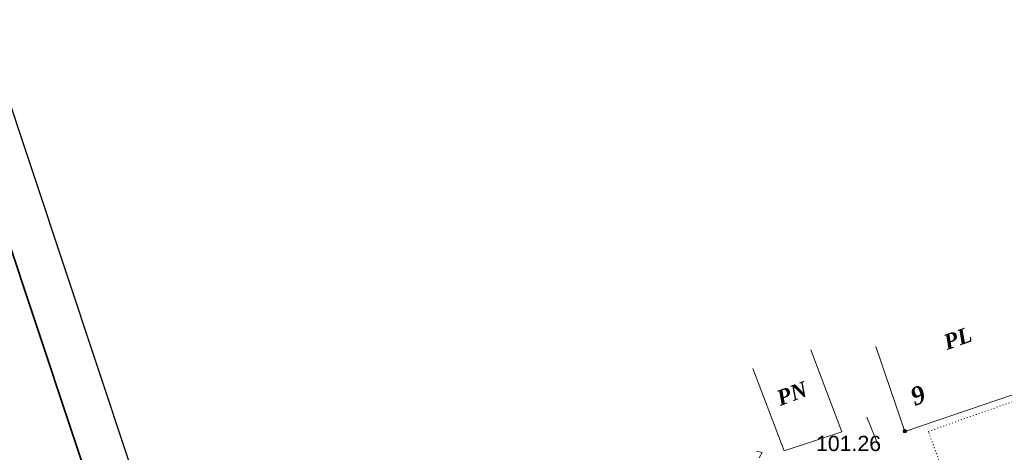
# Model space of a CAD drawing. Header units: millimetres. Extents: x 9396 to 25236, y 15106 to 31102.
# Tile 210 of 256: x 11428 to 11538, y 16751 to 16799. Entities that reach past the tile are written whole.
import ezdxf
from ezdxf.enums import TextEntityAlignment as Align

# ---------------------------------------------------------------- set-up
doc = ezdxf.new("R2010")
doc.units = ezdxf.units.MM
doc.linetypes.add('DOT', pattern=[0.25, 0, -0.25])
doc.linetypes.add('HIDDEN', pattern=[0.375, 0.25, -0.125])
for name, color, linetype, lineweight, true_color in [('1001010', 7, 'Continuous', 9, 0x000000), ('1070000', 7, 'DOT', 9, 0x000000), ('21100200', 7, 'HIDDEN', 0, 0x800080), ('3000260', 7, 'Continuous', 9, 0x000000), ('5010210', 7, 'Continuous', 20, 0x008000)]:
    doc.layers.add(name, color=color, linetype=linetype, lineweight=lineweight, true_color=true_color)
doc.layers.add('Рамка', color=7, linetype='Continuous', lineweight=35)
doc.styles.add('10', font='timesbi.ttf', dxfattribs={"height": 0.001481})
doc.styles.add('9', font='timesbi.ttf', dxfattribs={"height": 0.001693})
doc.styles.add('F2', font='arial.ttf', dxfattribs={"height": 0.001693})

# ---------------------------------------------------------------- blocks, each defined once
blk = doc.blocks.new('SYMBOL21100200')
at = {"true_color": 0x800080}
h = blk.add_hatch(color=216, dxfattribs=at)
edge = h.paths.add_edge_path()
edge.add_arc((0, 0), 0.1, 0, 360)
at = {"color": 216, "linetype": 'Continuous', "lineweight": 0, "true_color": 0x800080}
blk.add_circle((0, 0), 0.1, dxfattribs=at)

msp = doc.modelspace()

# ---------------------------------------------------------------- linework, layer by layer
at = {"layer": '1001010', "color": 253}
msp.add_line((11519.78, 16753.63), (11516.33, 16762.75), dxfattribs=at)
for points in [[(11523.57, 16763.12, 0), (11526.8, 16753.66, 0), (11542.36, 16758.96, 0), (11539.13, 16768.42, 0)], [(11519.78, 16753.63, 0), (11513.37, 16751.53, 0), (11509.92, 16760.65, 0)]]:
    msp.add_polyline3d(points, dxfattribs=at)
at = {"layer": '1070000', "color": 253}
msp.add_polyline3d([(11531.92, 16746.9, 0), (11529.4, 16753.67, 0), (11543.4, 16758.62, 0), (11539.84, 16769.01, 0)], dxfattribs=at)
at = {"layer": '3000260', "color": 253}
msp.add_polyline3d([(11510.61, 16750.75, 0), (11510.93, 16751.32, 0), (11510.32, 16751.49, 0)], dxfattribs=at)
at = {"layer": '5010210'}
msp.add_line((11523.85, 16752.09, 60.87), (11522.58, 16755.27, 60.87), dxfattribs=at)
at = {"layer": 'Defpoints'}
msp.add_lwpolyline([(10925.95, 16879.98), (11350.55, 17021.15), (11444.25, 16739.32), (11019.65, 16598.14)], close=True, dxfattribs=at)
at = {"layer": 'Рамка'}
msp.add_lwpolyline([(10946.5, 16881.54), (11347.38, 17014.83), (11437.93, 16742.48), (11037.05, 16609.2)], close=True, dxfattribs=at)

# ---------------------------------------------------------------- block references
at = {"layer": '21100200', "xscale": 2, "yscale": 2, "zscale": 2}
msp.add_blockref('SYMBOL21100200', (11526.8, 16753.7, 202.52), dxfattribs=at)

# ---------------------------------------------------------------- texts
at = {"layer": '1001010', "color": 253, "style": '9'}
for s, rotation, p in [('PL', 19.6, (11531.19, 16763.5)), ('PN', 20.4, (11512.65, 16757.29))]:
    msp.add_text(s, height=1.693, rotation=rotation, dxfattribs=at).set_placement(p, align=Align.MIDDLE_LEFT)
at = {"layer": '1001010', "color": 1, "true_color": 0xff0000, "style": '10'}
msp.add_text('9', height=1.99, rotation=21.2, dxfattribs=at).set_placement((11527.55, 16757.42), align=Align.MIDDLE_LEFT)
at = {"layer": '21100200', "color": 253, "style": 'F2'}
msp.add_text('101.26', height=1.693, dxfattribs=at).set_placement((11516.92, 16752.34, 202.52), align=Align.MIDDLE_LEFT)

doc.saveas('drawing.dxf')
